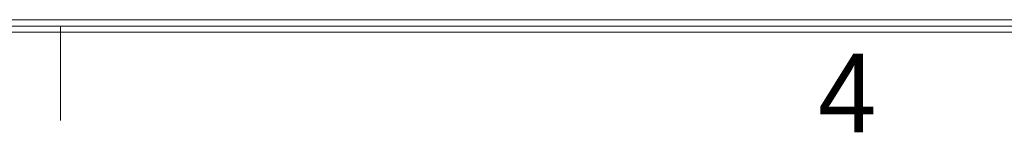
# Model space of a CAD drawing. Header units: millimetres. Extents: x 0 to 427, y 0 to 299.
# Tile 4 of 16: x 172.5 to 207.89, y 0.66 to 4.69. Entities that reach past the tile are written whole.
import ezdxf
from ezdxf.enums import TextEntityAlignment as Align

# ---------------------------------------------------------------- set-up
doc = ezdxf.new("R2010")
doc.units = ezdxf.units.MM
doc.header["$LTSCALE"] = 23.1
doc.header["$MEASUREMENT"] = 0
doc.layers.add('细实线层', color=7, linetype='Continuous', lineweight=18)
doc.styles.add('鸿蒙CAD', font='txt')

# ---------------------------------------------------------------- blocks, each defined once
blk = doc.blocks.new('Plastic_A3')
at = {"layer": '细实线层'}
for p, q in [((647.805, 339.151), (230.157, 339.151)), ((648.257, 338.699), (229.705, 338.699)), ((648.031, 338.925), (229.931, 338.925)), ((399.431, 338.925), (399.431, 335.535))]:
    blk.add_line(p, q, dxfattribs=at)
at = {"layer": '细实线层', "style": '鸿蒙CAD'}
blk.add_text('4', height=2.825, dxfattribs=at).set_placement((426.653, 335.113))
for tag, p in [('V1.0', (231.669, 610.156)), ('XXXN', (538.264, 343.003))]:
    blk.add_attdef(tag, p, '', height=2.5, dxfattribs=at)
for tag, height, p in [('XXXE', 2.5, (540.244, 365.066)), ('XXXC', 2.5, (573.268, 365.066)), ('XXXA', 2.5, (624.026, 365.066)), ('XXXG', 2.5, (497.757, 358.066)), ('XXXD', 2.5, (573.268, 358.066)), ('XXXB', 2.5, (624.026, 358.066)), ('mm', 2.5, (540.244, 358.066)), ('XXXK', 2, (514.008, 357.043)), ('XXXM', 2.5, (501.129, 341.187))]:
    blk.add_attdef(tag, text='', height=height, dxfattribs=at).set_placement(p, align=Align.CENTER)
blk.add_attdef('XXXJ', text='', height=2.5, dxfattribs=at).set_placement((503.315, 352.086), align=Align.MIDDLE_RIGHT)

msp = doc.modelspace()

# ---------------------------------------------------------------- block references
at = {"layer": '细实线层'}
msp.add_blockref('Plastic_A3', (-225.463, -334.456), dxfattribs=at)

doc.saveas('drawing.dxf')
